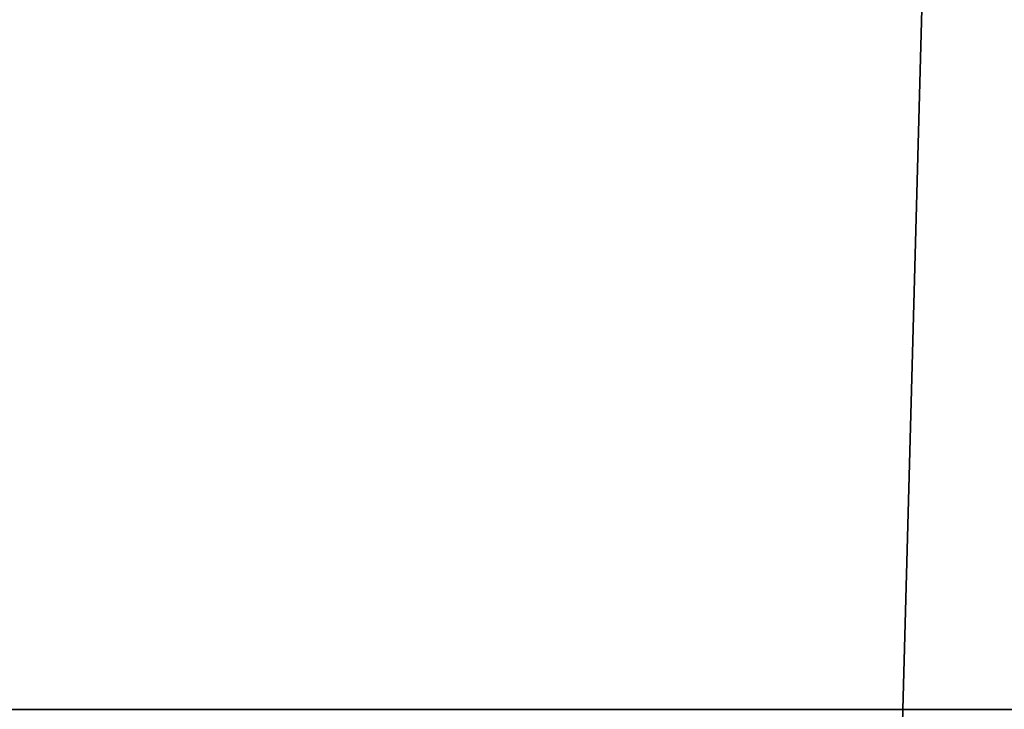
# Model space of a CAD drawing. Extents: x 46 to 342, y 25 to 270.
# Tile 91 of 256: x 250.59 to 252.18, y 67.26 to 68.37. Entities that reach past the tile are written whole.
import ezdxf

# ---------------------------------------------------------------- set-up
doc = ezdxf.new("R2010")
doc.units = 0
doc.layers.get('0').update_dxf_attribs({"lineweight": 13})

# ---------------------------------------------------------------- blocks, each defined once
blk = doc.blocks.new('BLOCK1')
at = {"color": 7, "lineweight": 35, "ltscale": 0.222581}
for p, q in [((-930.2582, 110.112), (-930.018, 119.012)), ((-930.018, 119.012), (-930.2582, 110.112))]:
    blk.add_line(p, q, dxfattribs=at)
at = {"color": 7, "lineweight": 35, "ltscale": 0.177058}
blk.add_line((-937.3405, 110.112), (-930.2582, 110.112), dxfattribs=at)
at = {"color": 7, "lineweight": 35}
blk.add_line((-930.2582, 110.112), (-909.0373, 110.112), dxfattribs=at)
blk.add_line((-930.2582, 110.112), (-909.0373, 110.112), dxfattribs=at)
for points, knots in [([(-935.8498, 74.6556), (-935.3247, 74.666), (-934.8004, 74.6735), (-934.2763, 74.6773), (-933.2275, 74.6791), (-932.178, 74.6743), (-931.653, 74.6713), (-930.4191, 74.6642), (-929.1837, 74.6583), (-928.4739, 74.656), (-927.0541, 74.6535), (-925.6343, 74.6538), (-924.9245, 74.6543), (-922.1663, 74.6566), (-919.4091, 74.6583), (-916.9595, 74.6558), (-913.5505, 74.6509), (-910.1416, 74.6468), (-909.5754, 74.6461), (-907.0131, 74.6412), (-904.4509, 74.6373), (-903.2492, 74.6362), (-898.0417, 74.6353), (-892.8339, 74.6444), (-888.8278, 74.6456), (-883.4034, 74.5764), (-877.9777, 74.516), (-876.6069, 74.5063), (-873.964, 74.5502), (-871.3362, 74.8064), (-870.14, 74.9889), (-867.6923, 75.5214), (-865.3316, 76.3695), (-864.1502, 76.8876), (-862.2645, 77.8632), (-860.4893, 79.0218), (-859.8029, 79.5081), (-856.5974, 81.9726), (-853.9029, 85.0332), (-852.1887, 87.7994), (-850.4414, 91.8353), (-849.3518, 96.0741), (-849.1051, 97.2098), (-848.6391, 99.7647), (-848.3328, 102.3422), (-848.2005, 103.7718), (-847.9282, 107.4176), (-847.7864, 111.0715), (-847.7264, 113.3461), (-847.6866, 115.8112), (-847.677, 118.2765), (-847.6763, 118.5216), (-847.6759, 118.7668), (-847.6759, 119.012)], [0, 0, 0, 0, 0, 0, 6.1738, 6.1738, 6.1738, 12.347601, 12.347601, 12.347601, 20.674235, 20.674235, 20.674235, 29.000869, 29.000869, 29.000869, 53.037649, 53.037649, 53.037649, 69.005071, 69.005071, 69.005071, 83.107759, 83.107759, 83.107759, 130.116283, 130.116283, 130.116283, 146.78261, 146.78261, 146.78261, 161.087777, 161.087777, 161.087777, 176.168755, 176.168755, 176.168755, 185.922772, 185.922772, 185.922772, 223.573462, 223.573462, 223.573462, 237.173051, 237.173051, 237.173051, 254.014924, 254.014924, 254.014924, 280.069973, 280.069973, 280.069973, 282.946941, 282.946941, 282.946941, 282.946941, 282.946941, 282.946941]), ([(-930.7637, 100.0562), (-930.7627, 100.0683), (-930.7617, 100.0804), (-930.7607, 100.0929), (-930.7586, 100.1187), (-930.7565, 100.1455), (-930.7554, 100.159), (-930.7532, 100.1863), (-930.7511, 100.2133), (-930.75, 100.2266), (-930.748, 100.2527), (-930.746, 100.2774), (-930.745, 100.2894), (-930.5925, 102.2231), (-930.4731, 104.1805), (-930.3805, 106.144), (-930.31, 108.1215), (-930.2582, 110.112)], [0, 0, 0, 0, 0, 0, 0.089374, 0.089374, 0.089374, 0.178748, 0.178748, 0.178748, 0.268129, 0.268129, 0.268129, 0.357509, 0.357509, 0.357509, 14.535535, 14.535535, 14.535535, 14.535535, 14.535535, 14.535535])]:
    blk.add_open_spline(points, degree=5, knots=knots, dxfattribs=at)

msp = doc.modelspace()

# ---------------------------------------------------------------- block references
at = {"lineweight": 0, "xscale": 0.25, "yscale": 0.25, "zscale": 0.25}
msp.add_blockref('BLOCK1', (484.5779, 39.7324), dxfattribs=at)

doc.saveas('drawing.dxf')
